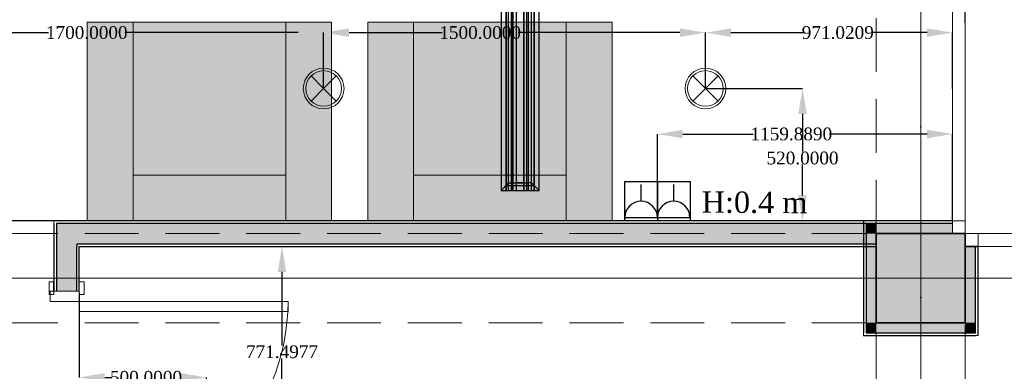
# Model space of a CAD drawing. Header units: millimetres. Extents: x 0 to 88385, y 0 to 41127.
# Tile 223 of 244: x 81691 to 85560, y 32298 to 33678. Entities that reach past the tile are written whole.
import ezdxf
from ezdxf.enums import TextEntityAlignment as Align

# ---------------------------------------------------------------- set-up
doc = ezdxf.new("R2010")
doc.units = ezdxf.units.MM
doc.header["$MEASUREMENT"] = 0
doc.linetypes.add('Dot & Dashed', pattern=[670.277762, 317.5, -176.388889, 0, -176.388874])
doc.linetypes.add('Hidden', pattern=[317.5, 211.666667, -105.833333])
for name, color, linetype in [('- განათება', 7, 'Continuous'), ('- მექანიკური ნაწილი', 7, 'Continuous'), ('- საშტეფცელო როზეტები', 7, 'Continuous'), ('Edges', 7, 'Continuous'), ('New_Structural - Bearing', 7, 'Continuous'), ('Structural - Bearing', 7, 'Continuous'), ('Structural - Grid', 7, 'Continuous')]:
    doc.layers.add(name, color=color, linetype=linetype)
for name, color, linetype, lineweight in [('Archicad Windows_Pen_No__1', 7, 'Continuous', 13), ('New_Archicad Doors_Pen_No__1', 7, 'Continuous', 13), ('New_Structural - Bearing_Pen_No__1', 7, 'Continuous', 13), ('Structural - Bearing_Pen_No__20', 1, 'Continuous', 0), ('Structural - Bearing_Pen_No__27', 7, 'Continuous', 35)]:
    doc.layers.add(name, color=color, linetype=linetype, lineweight=lineweight)
for name, color, linetype, lineweight, true_color in [('New_2D Drafting - General_Pen_No__62', 7, 'Continuous', 20, 0xaaaaaa), ('New_2D Drafting - General_Pen_No__81', 7, 'Continuous', 20, 0x6a6a6a), ('New_Interior - Lamp_Pen_No__77', 7, 'Continuous', 20, 0xffeb28), ('New_Structural - Bearing_Pen_No__255', 7, 'Continuous', 13, 0xe8e8e8), ('New_Structural - Bearing_Pen_No__5', 7, 'Continuous', 25, 0x40a5ff), ('New_Structural - Bearing_Pen_No__57', 7, 'Continuous', 25, 0xdcd214), ('Structural - Bearing_Pen_No__161', 7, 'Continuous', 13, 0x6a6a6a), ('Structural - Bearing_Pen_No__28', 7, 'Continuous', 35, 0xa80f02), ('Structural - Bearing_Pen_No__81', 7, 'Continuous', 20, 0x6a6a6a), ('Structural - Grid_Pen_No__81', 7, 'Continuous', 20, 0x6a6a6a)]:
    doc.layers.add(name, color=color, linetype=linetype, lineweight=lineweight, true_color=true_color)
doc.styles.add('GENERATED_STYLE_2', font='txt')
doc.styles.get("Standard").update_dxf_attribs({"font": 'sylfaen.ttf'})
doc.dimstyles.get("Standard").update_dxf_attribs({"dimtxt": 0.18, "dimasz": 0.18, "dimexe": 0.18, "dimexo": 0.0625, "dimgap": 0.09, "dimtad": 0, "dimtih": 1, "dimtoh": 1, "dimdec": 4, "dimzin": 0, "dimdsep": 46, "dimtxsty": 'Standard', "dimcen": 0.09, "dimadec": 0, "dimazin": 0, "dimtfac": 1, "dimtdec": 4, "dimtofl": 0, "dimtmove": 0, "dimatfit": 3, "dimfxl": 1, "dimtolj": 1, "dimtzin": 0, "dimarcsym": 0})
pattern_1 = [(45, (0, 0), (-127.2792, 127.2792), [])]

# ---------------------------------------------------------------- blocks, each defined once
blk = doc.blocks.new('Horizontal Multi-Sash Window_4')
at = {"layer": 'Archicad Windows_Pen_No__1', "color": 7, "linetype": 'Continuous', "lineweight": 13}
for p, q in [((-764, 0), (764, 0)), ((-764, 0), (-714, 0)), ((-764, -50), (-764, 0)), ((-764, -50), (-764, 0)), ((-714, 0), (-714, -50)), ((-714, 0), (714, 0)), ((714, -50), (714, 0)), ((714, 0), (764, 0)), ((764, -50), (764, 0)), ((764, -50), (764, 0)), ((-764, -50), (764, -50)), ((-714, -50), (-764, -50)), ((714, -50), (-714, -50)), ((764, -50), (714, -50))]:
    blk.add_line(p, q, dxfattribs=at)
blk = doc.blocks.new('Wall_5', base_point=(1166.2, 32838))
at = {"layer": 'Structural - Bearing', "linetype": 'Continuous', "lineweight": 0, "true_color": 0x000000}
h = blk.add_hatch(dxfattribs=at)
h.set_pattern_fill('MASONRY_BLOCK', color=18, style=0, pattern_type=2)
h.set_pattern_definition(pattern_1)
h.paths.add_polyline_path([(1206.2, 32798), (1166.2, 32838), (1166.2, 32788), (1206.2, 32788)])
h = blk.add_hatch(dxfattribs=at)
h.set_pattern_fill('MASONRY_BLOCK', color=18, style=0, pattern_type=2)
h.set_pattern_definition(pattern_1)
h.paths.add_polyline_path([(2694.3, 32788), (2744.3, 32788), (2744.3, 32838)])
h = blk.add_hatch(dxfattribs=at)
h.set_pattern_fill('MASONRY_BLOCK', color=18, style=0, pattern_type=2)
h.set_pattern_definition(pattern_1)
h.paths.add_polyline_path([(2694.3, 32788), (2744.3, 32838), (2694.3, 32838)])
h = blk.add_hatch(dxfattribs=at)
h.set_pattern_fill('MASONRY_BLOCK', color=18, style=0, pattern_type=2)
h.set_pattern_definition(pattern_1)
h.paths.add_polyline_path([(1216.2, 32788), (1206.2, 32798), (1206.2, 32788)])
at = {"layer": 'Structural - Bearing_Pen_No__27', "color": 7, "linetype": 'Continuous', "lineweight": 35}
for p, q in [((1166.2, 32788), (1166.2, 32838)), ((2694.3, 32788), (2694.3, 32838)), ((1166.2, 32788), (1206.2, 32788)), ((1206.2, 32788), (1216.2, 32788))]:
    blk.add_line(p, q, dxfattribs=at)
at = {"layer": 'Structural - Bearing_Pen_No__27', "color": 7, "linetype": 'Continuous', "lineweight": 35, "flags": 128}
for points in [[(2744.3, 32838), (2694.3, 32838)], [(2744.3, 32838), (2744.3, 32788)]]:
    blk.add_lwpolyline(points, dxfattribs=at)
at = {"layer": 'Archicad Windows_Pen_No__1', "color": 7, "linetype": 'Continuous', "lineweight": 13, "xscale": -1, "zscale": 1000}
blk.add_blockref('Horizontal Multi-Sash Window_4', (1930.2, 32838), dxfattribs=at)
blk = doc.blocks.new('Horizontal Multi-Sash Window_13')
at = {"layer": 'Archicad Windows_Pen_No__1', "color": 7, "linetype": 'Continuous', "lineweight": 13}
for p, q in [((-1287.5, 0), (1287.5, 0)), ((-1287.5, 0), (-1237.5, 0)), ((-1287.5, 0), (-1287.5, -50)), ((-1287.5, 0), (-1287.5, -50)), ((-1237.5, 0), (-1237.5, -50)), ((-1237.5, 0), (-50, 0)), ((-50, -50), (-50, 0)), ((-50, 0), (0, 0)), ((0, 0), (50, 0)), ((50, 0), (50, -50)), ((50, 0), (1237.5, 0)), ((1237.5, -50), (1237.5, 0)), ((1237.5, 0), (1287.5, 0)), ((1287.5, 0), (1287.5, -50)), ((1287.5, 0), (1287.5, -50)), ((-1287.5, -50), (1287.5, -50)), ((-1237.5, -50), (-1287.5, -50)), ((-50, -50), (-1237.5, -50)), ((0, -50), (-50, -50)), ((50, -50), (0, -50)), ((1237.5, -50), (50, -50)), ((1287.5, -50), (1237.5, -50))]:
    blk.add_line(p, q, dxfattribs=at)
blk = doc.blocks.new('Wall_21', base_point=(1166.2, 32838))
at = {"layer": 'Structural - Bearing_Pen_No__27', "color": 7, "linetype": 'Continuous', "lineweight": 35}
blk.add_line((1116.2, 32838), (1166.2, 32838), dxfattribs=at)
at = {"layer": 'Archicad Windows_Pen_No__1', "color": 7, "linetype": 'Continuous', "lineweight": 13, "zscale": 1000, "rotation": 90}
blk.add_blockref('Horizontal Multi-Sash Window_13', (1116.2, 34125.5), dxfattribs=at)
blk = doc.blocks.new('Wall_42', base_point=(816.2, 32888))
at = {"layer": 'New_Structural - Bearing_Pen_No__57', "linetype": 'Continuous', "lineweight": 25, "true_color": 0xdcd214}
for points in [[(-2324.8, 32798), (-2404.8, 32878), (-2404.8, 32798)], [(-2324.8, 32878), (-2404.8, 32878), (-2324.8, 32798)], [(-2324.8, 32798), (816.2, 32798), (816.2, 32878), (-2324.8, 32878)]]:
    blk.add_hatch(color=52, dxfattribs=at).paths.add_polyline_path(points)
at = {"layer": 'New_Structural - Bearing_Pen_No__1', "color": 7, "linetype": 'Continuous', "lineweight": 13, "flags": 128}
for points in [[(-2414.8, 32888), (-2414.8, 32878)], [(816.2, 32888), (816.2, 32878)], [(816.2, 32878), (816.2, 32838)]]:
    blk.add_lwpolyline(points, dxfattribs=at)
at = {"layer": 'New_Structural - Bearing_Pen_No__5', "color": 161, "linetype": 'Continuous', "lineweight": 25, "true_color": 0x40a5ff}
for p, q in [((-2404.8, 32878), (-2404.8, 32798)), ((-2324.8, 32878), (-2404.8, 32878)), ((816.2, 32878), (-2324.8, 32878)), ((-2324.8, 32798), (-2324.8, 32788)), ((-2324.8, 32798), (816.2, 32798))]:
    blk.add_line(p, q, dxfattribs=at)
at = {"layer": 'New_Structural - Bearing_Pen_No__5', "color": 161, "linetype": 'Continuous', "lineweight": 25, "true_color": 0x40a5ff, "flags": 128}
for points in [[(816.2, 32888), (-2414.8, 32888)], [(-2314.8, 32788), (816.2, 32788)]]:
    blk.add_lwpolyline(points, dxfattribs=at)
blk = doc.blocks.new('Door_3')
at = {"layer": 'New_Archicad Doors_Pen_No__1', "color": 7, "linetype": 'Continuous', "lineweight": 13}
for p, q in [((370, 0), (370, 820)), ((370, 820), (410, 820)), ((410, 820), (410, 0)), ((-487, 0), (-487, 19)), ((-487, 19), (-437, 19)), ((-437, 0), (-487, 0)), ((-450, 0), (-487, 0)), ((-450, 0), (-487, 0)), ((-410, 0), (-450, 0)), ((-450, 0), (-450, -115)), ((-450, 0), (-450, -10)), ((-450, 0), (-450, -10)), ((-437, 19), (-437, 0)), ((-410, -115), (-410, 0)), ((410, 0), (370, 0)), ((450, 0), (410, 0)), ((410, 0), (410, -115)), ((437, 19), (487, 19)), ((437, 0), (437, 19)), ((487, 0), (437, 0)), ((450, -115), (450, 0)), ((450, 0), (450, -10)), ((450, 0), (450, -10)), ((450, 0), (487, 0)), ((450, 0), (487, 0)), ((487, 19), (487, 0)), ((-450, -10), (-450, -90)), ((-450, -10), (-450, -90)), ((450, -10), (450, -90)), ((450, -10), (450, -90)), ((-487, -119), (-487, -100)), ((-487, -100), (-437, -100)), ((-450, -100), (-487, -100)), ((-450, -100), (-487, -100)), ((-450, -90), (-450, -100)), ((-450, -90), (-450, -100)), ((-450, -115), (-410, -115)), ((-437, -100), (-437, -119)), ((410, -115), (450, -115)), ((437, -100), (487, -100)), ((437, -119), (437, -100)), ((450, -90), (450, -100)), ((450, -90), (450, -100)), ((450, -100), (487, -100)), ((450, -100), (487, -100)), ((487, -100), (487, -119)), ((-437, -119), (-487, -119)), ((487, -119), (437, -119))]:
    blk.add_line(p, q, dxfattribs=at)
blk.add_arc((410, 0), 820, 90, 180, dxfattribs=at)
blk = doc.blocks.new('Wall_43', base_point=(-2414.8, 32888))
at = {"layer": 'New_Structural - Bearing_Pen_No__57', "linetype": 'Continuous', "lineweight": 25, "true_color": 0xdcd214}
blk.add_hatch(color=52, dxfattribs=at).paths.add_polyline_path([(-2324.8, 32798), (-2404.8, 32798), (-2404.8, 32611.9), (-2324.8, 32611.9)])
at = {"layer": 'New_Structural - Bearing_Pen_No__1', "color": 7, "linetype": 'Continuous', "lineweight": 13}
for p, q in [((-2404.8, 32611.9), (-2414.8, 32611.9)), ((-2324.8, 32611.9), (-2404.8, 32611.9)), ((-2314.8, 32611.9), (-2324.8, 32611.9))]:
    blk.add_line(p, q, dxfattribs=at)
at = {"layer": 'New_Structural - Bearing_Pen_No__5', "color": 161, "linetype": 'Continuous', "lineweight": 25, "true_color": 0x40a5ff}
for p, q in [((-2404.8, 32878), (-2404.8, 32798)), ((-2404.8, 32798), (-2404.8, 32611.9)), ((-2324.8, 32798), (-2324.8, 32788)), ((-2324.8, 32611.9), (-2324.8, 32788)), ((-2414.8, 32611.9), (-2414.8, 32648.9)), ((-2314.8, 32611.9), (-2314.8, 32648.9))]:
    blk.add_line(p, q, dxfattribs=at)
at = {"layer": 'New_Structural - Bearing_Pen_No__5', "color": 161, "linetype": 'Continuous', "lineweight": 25, "true_color": 0x40a5ff, "flags": 128}
for points in [[(-2414.8, 32878), (-2414.8, 32611.9)], [(-2314.8, 32611.9), (-2314.8, 32788)]]:
    blk.add_lwpolyline(points, dxfattribs=at)
at = {"layer": 'New_Archicad Doors_Pen_No__1', "color": 7, "linetype": 'Continuous', "lineweight": 13, "xscale": -1, "zscale": 1000, "rotation": 269.9999999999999}
blk.add_blockref('Door_3', (-2314.8, 32161.9), dxfattribs=at)
blk = doc.blocks.new('Wall_182', base_point=(1166.2, 32838))
at = {"layer": 'New_Structural - Bearing_Pen_No__255', "linetype": 'Continuous', "lineweight": 13, "true_color": 0xe8e8e8}
for points in [[(1206.2, 32488), (1206.2, 32788), (1166.2, 32788), (1166.2, 32488)], [(1166.2, 32488), (1166.2, 32448), (1206.2, 32448)], [(1206.2, 32488), (1166.2, 32488), (1206.2, 32448)]]:
    blk.add_hatch(color=254, dxfattribs=at).paths.add_polyline_path(points)
at = {"layer": 'New_Structural - Bearing_Pen_No__1', "color": 7, "linetype": 'Continuous', "lineweight": 13, "flags": 128}
blk.add_lwpolyline([(1216.2, 32438), (1206.2, 32438)], dxfattribs=at)
at = {"layer": 'New_Structural - Bearing_Pen_No__5', "color": 161, "linetype": 'Continuous', "lineweight": 25, "true_color": 0x40a5ff}
for p, q in [((1206.2, 32488), (1206.2, 32788)), ((1206.2, 32448), (1206.2, 32488)), ((1166.2, 32448), (1206.2, 32448))]:
    blk.add_line(p, q, dxfattribs=at)
at = {"layer": 'New_Structural - Bearing_Pen_No__5', "color": 161, "linetype": 'Continuous', "lineweight": 25, "true_color": 0x40a5ff, "flags": 128}
blk.add_lwpolyline([(1216.2, 32438), (1216.2, 32788)], dxfattribs=at)
at = {"layer": 'Structural - Bearing_Pen_No__27', "color": 7, "linetype": 'Continuous', "lineweight": 35}
for p, q in [((1166.2, 32788), (1206.2, 32788)), ((1206.2, 32788), (1216.2, 32788))]:
    blk.add_line(p, q, dxfattribs=at)
blk = doc.blocks.new('Wall_183', base_point=(1166.2, 32488))
at = {"layer": 'New_Structural - Bearing_Pen_No__255', "linetype": 'Continuous', "lineweight": 13, "true_color": 0xe8e8e8}
for points in [[(816.2, 32488), (776.2, 32488), (776.2, 32448)], [(816.2, 32488), (776.2, 32448), (816.2, 32448)], [(1166.2, 32488), (816.2, 32488), (816.2, 32448), (1166.2, 32448)]]:
    blk.add_hatch(color=254, dxfattribs=at).paths.add_polyline_path(points)
at = {"layer": 'New_Structural - Bearing_Pen_No__1', "color": 7, "linetype": 'Continuous', "lineweight": 13, "flags": 128}
blk.add_lwpolyline([(766.2, 32438), (766.2, 32448)], dxfattribs=at)
at = {"layer": 'New_Structural - Bearing_Pen_No__5', "color": 161, "linetype": 'Continuous', "lineweight": 25, "true_color": 0x40a5ff}
for p, q in [((776.2, 32488), (776.2, 32448)), ((776.2, 32448), (816.2, 32448)), ((816.2, 32448), (1166.2, 32448)), ((1166.2, 32448), (1206.2, 32448))]:
    blk.add_line(p, q, dxfattribs=at)
at = {"layer": 'New_Structural - Bearing_Pen_No__5', "color": 161, "linetype": 'Continuous', "lineweight": 25, "true_color": 0x40a5ff, "flags": 128}
blk.add_lwpolyline([(766.2, 32438), (1206.2, 32438)], dxfattribs=at)
blk = doc.blocks.new('Wall_184', base_point=(816.2, 32488))
at = {"layer": 'New_Structural - Bearing_Pen_No__255', "linetype": 'Continuous', "lineweight": 13, "true_color": 0xe8e8e8}
for points in [[(776.2, 32878), (816.2, 32838), (816.2, 32878)], [(776.2, 32838), (816.2, 32838), (776.2, 32878)], [(776.2, 32838), (776.2, 32488), (816.2, 32488), (816.2, 32838)]]:
    blk.add_hatch(color=254, dxfattribs=at).paths.add_polyline_path(points)
at = {"layer": 'New_Structural - Bearing_Pen_No__1', "color": 7, "linetype": 'Continuous', "lineweight": 13, "flags": 128}
blk.add_lwpolyline([(766.2, 32888), (776.2, 32888)], dxfattribs=at)
at = {"layer": 'New_Structural - Bearing_Pen_No__5', "color": 161, "linetype": 'Continuous', "lineweight": 25, "true_color": 0x40a5ff}
for p, q in [((816.2, 32878), (776.2, 32878)), ((776.2, 32878), (776.2, 32838)), ((776.2, 32838), (776.2, 32488)), ((776.2, 32488), (776.2, 32448))]:
    blk.add_line(p, q, dxfattribs=at)
at = {"layer": 'New_Structural - Bearing_Pen_No__5', "color": 161, "linetype": 'Continuous', "lineweight": 25, "true_color": 0x40a5ff, "flags": 128}
blk.add_lwpolyline([(766.2, 32888), (766.2, 32448)], dxfattribs=at)
blk = doc.blocks.new('Wall_185', base_point=(816.2, 32838))
at = {"layer": 'New_Structural - Bearing_Pen_No__255', "linetype": 'Continuous', "lineweight": 13, "true_color": 0xe8e8e8}
blk.add_hatch(color=254, dxfattribs=at).paths.add_polyline_path([(816.2, 32838), (1116.2, 32838), (1116.2, 32878), (816.2, 32878)])
at = {"layer": 'New_Structural - Bearing_Pen_No__1', "color": 7, "linetype": 'Continuous', "lineweight": 13, "flags": 128}
for points in [[(1116.2, 32878), (1116.2, 32888)], [(1116.2, 32838), (1116.2, 32878)]]:
    blk.add_lwpolyline(points, dxfattribs=at)
at = {"layer": 'New_Structural - Bearing_Pen_No__5', "color": 161, "linetype": 'Continuous', "lineweight": 25, "true_color": 0x40a5ff}
for p, q in [((816.2, 32878), (776.2, 32878)), ((1116.2, 32878), (816.2, 32878))]:
    blk.add_line(p, q, dxfattribs=at)
at = {"layer": 'New_Structural - Bearing_Pen_No__5', "color": 161, "linetype": 'Continuous', "lineweight": 25, "true_color": 0x40a5ff, "flags": 128}
blk.add_lwpolyline([(1116.2, 32888), (776.2, 32888)], dxfattribs=at)
blk = doc.blocks.new('Column_36', base_point=(991.2, 32663))
at = {"layer": 'Structural - Bearing_Pen_No__161', "linetype": 'Continuous', "lineweight": 0, "true_color": 0x6a6a6a}
blk.add_hatch(color=251, dxfattribs=at).paths.add_polyline_path([(1166.2, 32488), (1166.2, 32838), (816.2, 32838), (816.2, 32488)])
at = {"layer": 'Structural - Bearing_Pen_No__20', "color": 1, "linetype": 'Continuous', "lineweight": 0}
for p, q in [((991.2, 32743), (991.2, 32918)), ((911.2, 32663), (736.2, 32663)), ((1071.2, 32663), (1246.2, 32663)), ((991.2, 32583), (991.2, 32408))]:
    blk.add_line(p, q, dxfattribs=at)
blk.add_point((991.2, 32663), dxfattribs=at)
at = {"layer": 'Structural - Bearing_Pen_No__28', "color": 14, "linetype": 'Continuous', "lineweight": 35, "true_color": 0xa80f02, "flags": 128}
blk.add_lwpolyline([(1166.2, 32488), (1166.2, 32838), (816.2, 32838), (816.2, 32488)], close=True, dxfattribs=at)
blk = doc.blocks.new('Standard grid marker')
at = {"layer": 'Structural - Grid_Pen_No__81', "color": 251, "linetype": 'Continuous', "lineweight": 20, "true_color": 0x6a6a6a}
blk.add_line((1000, 0), (51328.1, 0), dxfattribs=at)
at = {"layer": 'Structural - Grid_Pen_No__81', "color": 251, "lineweight": 20, "true_color": 0x6a6a6a, "style": 'GENERATED_STYLE_2'}
for tag, p in [('AC_MarkerText_1_0', (-100, -144)), ('AC_MarkerText_1_1', (52428.1, -144))]:
    blk.add_attdef(tag, text='', height=100, rotation=180, dxfattribs=at).set_placement(p, align=Align.TOP_CENTER)
blk = doc.blocks.new('Standard grid marker_2')
at = {"layer": 'Structural - Grid_Pen_No__81', "color": 251, "linetype": 'Continuous', "lineweight": 20, "true_color": 0x6a6a6a}
blk.add_line((1000, 0), (27734.9, 0), dxfattribs=at)
at = {"layer": 'Structural - Grid_Pen_No__81', "color": 251, "lineweight": 20, "true_color": 0x6a6a6a, "style": 'GENERATED_STYLE_2'}
for tag, p in [('AC_MarkerText_1_0', (-1.5, -46.7)), ('AC_MarkerText_1_1', (28933.4, -46.7))]:
    blk.add_attdef(tag, text='', height=100, rotation=270, dxfattribs=at).set_placement(p, align=Align.TOP_CENTER)
blk = doc.blocks.new('Beam_1', base_point=(991.2, 14663))
at = {"layer": 'Structural - Bearing_Pen_No__81', "color": 251, "linetype": 'Dot & Dashed', "lineweight": 20, "true_color": 0x6a6a6a}
blk.add_line((991.2, 14663), (991.2, 39096.2), dxfattribs=at)
at = {"layer": 'Structural - Bearing_Pen_No__81', "color": 251, "linetype": 'Hidden', "lineweight": 20, "true_color": 0x6a6a6a}
for p, q in [((1166.2, 14488), (1166.2, 39096.2)), ((816.2, 32838), (816.2, 38888)), ((816.2, 26838), (816.2, 32488))]:
    blk.add_line(p, q, dxfattribs=at)
blk = doc.blocks.new('Beam_13', base_point=(-47008.8, 32663))
at = {"layer": 'Structural - Bearing_Pen_No__81', "color": 251, "linetype": 'Hidden', "lineweight": 20, "true_color": 0x6a6a6a}
for p, q in [((-4833.8, 32838), (816.2, 32838)), ((-4833.8, 32488), (816.2, 32488))]:
    blk.add_line(p, q, dxfattribs=at)
at = {"layer": 'Structural - Bearing_Pen_No__81', "color": 251, "linetype": 'Dot & Dashed', "lineweight": 20, "true_color": 0x6a6a6a}
blk.add_line((-47008.8, 32663), (991.2, 32663), dxfattribs=at)
blk = doc.blocks.new('2-იანი ჩარჩო')
at = {"layer": '- საშტეფცელო როზეტები', "color": 5}
blk.add_line((8600.4, 3737), (8600.4, 3582), dxfattribs=at)
for points in [[(8472.1, 3582), (8472.1, 3737), (8600.4, 3737)], [(8600.4, 3737), (8728.7, 3737), (8728.7, 3582), (8600.4, 3582)], [(8600.4, 3582), (8472.1, 3582)]]:
    blk.add_lwpolyline(points, dxfattribs=at)
blk = doc.blocks.new('- საშტეფცელო როზეტი IP22')
at = {"layer": '- საშტეფცელო როზეტები', "color": 5}
for p, q in [((8536.7, 3822.7), (8536.7, 3888.1)), ((8472.6, 3758.6), (8600.9, 3758.6))]:
    blk.add_line(p, q, dxfattribs=at)
blk.add_arc((8536.7, 3758.6), 64.1, 0, 180, dxfattribs=at)
blk = doc.blocks.new('lineardiffplan')
at = {"layer": 'Edges'}
for p, q in [((392.8, 274.9), (392.8, 274.6)), ((393.1, 274.9), (392.8, 274.9)), ((422.8, 244.9), (392.8, 274.9)), ((392.8, 274.6), (392.9, 274.5)), ((392.9, 125.2), (392.9, 274.5)), ((412.4, 255), (392.9, 274.5)), ((393.1, 274.9), (393.2, 274.8)), ((393.2, 274.8), (412.7, 255.3)), ((1462.8, 244.9), (1492.8, 274.9)), ((1472.9, 255.3), (1492.4, 274.8)), ((1473.2, 254.9), (1492.8, 274.5)), ((1492.4, 274.8), (1492.5, 274.9)), ((1492.8, 274.9), (1492.5, 274.9)), ((1492.8, 274.5), (1492.8, 274.9)), ((1492.8, 274.5), (1492.8, 274.5)), ((1492.8, 125.4), (1492.8, 274.5)), ((1492.8, 255.3), (392.9, 255.3)), ((392.9, 254.9), (1492.8, 254.9)), ((392.9, 244.9), (1492.8, 244.9)), ((392.9, 233.2), (1492.8, 233.2)), ((392.9, 233), (1492.8, 233)), ((412.4, 144.7), (412.4, 255)), ((412.8, 254.6), (412.4, 255)), ((412.7, 255.3), (413.1, 254.9)), ((412.8, 145.1), (412.8, 254.6)), ((412.8, 254.6), (422.8, 244.6)), ((413.1, 254.9), (423.1, 244.9)), ((422.8, 244.6), (422.8, 244.9)), ((422.8, 244.9), (423.1, 244.9)), ((422.8, 244.6), (422.8, 244.6)), ((422.8, 244.6), (422.8, 233.2)), ((422.8, 233), (422.8, 233.2)), ((422.8, 226.8), (422.8, 233)), ((423.1, 244.9), (423.1, 244.9)), ((1472.5, 254.9), (1462.5, 244.9)), ((1462.5, 244.9), (1462.5, 244.9)), ((1462.5, 244.9), (1462.8, 244.9)), ((1462.8, 244.9), (1462.9, 244.6)), ((1462.8, 244.5), (1462.9, 244.6)), ((1462.8, 233.2), (1462.8, 244.5)), ((1462.8, 233), (1462.8, 233.2)), ((1462.8, 226.8), (1462.8, 233)), ((1462.9, 244.6), (1472.8, 254.5)), ((1472.9, 255.3), (1472.5, 254.9)), ((1472.8, 254.5), (1473.2, 254.9)), ((1472.8, 254.5), (1472.8, 145.3)), ((1473.2, 144.9), (1473.2, 254.9)), ((392.9, 226.8), (1492.8, 226.8)), ((392.9, 226.5), (1492.8, 226.5)), ((392.9, 214.9), (1492.8, 214.9)), ((1492.8, 214.8), (392.9, 214.8)), ((422.4, 214.9), (422.3, 214.9)), ((422.8, 214.9), (422.4, 214.9)), ((422.8, 226.5), (422.8, 226.8)), ((422.8, 214.9), (422.8, 226.5)), ((422.8, 184.9), (422.8, 214.9)), ((423.2, 214.9), (422.8, 214.9)), ((423.2, 214.8), (422.8, 214.9)), ((423.2, 214.8), (423.2, 214.9)), ((423.2, 214.8), (423.2, 184.9)), ((1462.8, 214.9), (1462.4, 214.9)), ((1462.4, 214.9), (1462.4, 214.8)), ((1462.8, 214.9), (1462.4, 214.8)), ((1462.4, 184.9), (1462.4, 214.8)), ((1462.8, 226.5), (1462.8, 226.8)), ((1462.8, 214.9), (1462.8, 226.5)), ((1462.8, 214.9), (1462.8, 184.9)), ((1462.8, 214.9), (1463.2, 214.9)), ((1463.2, 214.9), (1463.3, 214.9)), ((392.8, 124.9), (422.8, 154.9)), ((1492.8, 184.9), (392.9, 184.9)), ((392.9, 173.2), (1492.8, 173.2)), ((392.9, 173), (1492.8, 173)), ((392.9, 166.8), (1492.8, 166.8)), ((392.9, 166.5), (1492.8, 166.5)), ((392.9, 154.9), (1492.8, 154.9)), ((412.8, 145.1), (422.8, 155.1)), ((423.1, 154.8), (413.1, 144.9)), ((422.4, 184.9), (422.3, 184.9)), ((422.8, 184.9), (422.4, 184.9)), ((422.8, 184.9), (423.2, 184.9)), ((422.8, 173.2), (422.8, 184.9)), ((422.8, 173), (422.8, 173.2)), ((422.8, 173), (422.8, 166.8)), ((422.8, 166.5), (422.8, 166.8)), ((422.8, 155.1), (422.8, 166.5)), ((422.8, 154.9), (422.8, 155.1)), ((422.8, 155.1), (422.8, 155.1)), ((423.1, 154.8), (422.8, 154.9)), ((423.1, 154.8), (423.1, 154.9)), ((1462.4, 184.9), (1462.8, 184.9)), ((1462.5, 154.8), (1462.4, 154.9)), ((1462.8, 154.9), (1462.5, 154.8)), ((1462.5, 154.8), (1472.4, 144.9)), ((1462.8, 173.2), (1462.8, 184.9)), ((1463.2, 184.9), (1462.8, 184.9)), ((1462.8, 173), (1462.8, 173.2)), ((1462.8, 166.8), (1462.8, 173)), ((1462.8, 166.5), (1462.8, 166.8)), ((1462.8, 155.3), (1462.8, 166.5)), ((1462.9, 155.2), (1462.8, 155.3)), ((1462.9, 155.2), (1462.8, 154.9)), ((1462.8, 154.9), (1492.8, 124.9)), ((1472.8, 145.3), (1462.9, 155.2)), ((1463.2, 184.9), (1463.3, 184.9)), ((392.9, 125.2), (392.8, 125.1)), ((392.8, 125.1), (392.8, 124.9)), ((392.8, 124.9), (393.1, 124.9)), ((1492.8, 144.9), (392.9, 144.9)), ((392.9, 125.2), (412.4, 144.7)), ((392.9, 144.5), (1492.8, 144.5)), ((393.2, 124.9), (393.1, 124.9)), ((412.7, 144.5), (393.2, 124.9)), ((412.8, 145.1), (412.4, 144.7)), ((412.7, 144.5), (413.1, 144.9)), ((1472.4, 144.9), (1472.8, 144.5)), ((1473.2, 144.9), (1472.8, 145.3)), ((1472.8, 144.5), (1492.4, 124.9)), ((1473.2, 144.9), (1492.8, 125.4)), ((1492.4, 124.9), (1492.8, 124.9)), ((1492.4, 124.9), (1492.4, 124.9)), ((1492.8, 125.3), (1492.8, 125.4)), ((1492.8, 124.9), (1492.8, 125.3))]:
    blk.add_line(p, q, dxfattribs=at)
blk.add_lwpolyline([(393.2, 274.8), (1492.8, 274.8), (1492.8, 124.9), (393.2, 124.9)], close=True, dxfattribs=at)
blk = doc.blocks.new('Recessed Spot')
at = {"layer": 'New_Interior - Lamp_Pen_No__77', "color": 2, "linetype": 'Continuous', "lineweight": 20, "true_color": 0xffeb28}
for q in [(-49.5, 49.5), (49.5, 49.5), (-49.5, -49.5), (49.5, -49.5)]:
    blk.add_line((0, 0), q, dxfattribs=at)
at = {"layer": 'New_Interior - Lamp_Pen_No__77', "color": 2, "linetype": 'Continuous', "lineweight": 20, "true_color": 0xffeb28, "flags": 128}
blk.add_lwpolyline([(80, 0, 1), (-80, 0, 1)], format="xyb", close=True, dxfattribs=at)
at = {"layer": 'New_Interior - Lamp_Pen_No__77', "color": 2, "linetype": 'Continuous', "lineweight": 20, "true_color": 0xffeb28}
blk.add_circle((0, 0), 70, dxfattribs=at)
blk = doc.blocks.new('*D578')
at = {"layer": '- საშტეფცელო როზეტები', "color": 0, "lineweight": -2, "transparency": 16777216}
for p, q in [((84196.6, 32901), (84196.6, 33229.2)), ((84296.6, 33229), (84573.4, 33229)), ((85256.5, 33229), (84872.6, 33229)), ((85356.5, 32888), (85356.5, 33229.2))]:
    blk.add_line(p, q, dxfattribs=at)
at = {"layer": '- საშტეფცელო როზეტები', "color": 0, "transparency": 16777216}
for points in [[(84296.6, 33245.7), (84296.6, 33212.3), (84196.6, 33229)], [(85256.5, 33245.7), (85256.5, 33212.3), (85356.5, 33229)]]:
    blk.add_solid(points, dxfattribs=at)
at = {"layer": 'Defpoints', "color": 0, "transparency": 16777216}
for p in [(85356.5, 33229), (84196.6, 32901), (85356.5, 32888)]:
    blk.add_point(p, dxfattribs=at)
at = {"layer": '- საშტეფცელო როზეტები', "color": 0, "transparency": 16777216, "insert": (84723, 33229), "char_height": 50, "attachment_point": 5}
blk.add_mtext('\\A1;{\\fSylfaen|b0|i0|c0|p18;1159.8890}', dxfattribs=at)
blk = doc.blocks.new('*D1077')
at = {"layer": '- განათება', "color": 0, "lineweight": -2, "transparency": 16777216}
for p, q in [((82078.1, 32788), (82721.9, 32788)), ((82721.8, 32688), (82721.8, 32399.4)), ((82721.8, 32116.5), (82721.8, 32348.1)), ((82425.5, 32016.5), (82721.9, 32016.5))]:
    blk.add_line(p, q, dxfattribs=at)
at = {"layer": '- განათება', "color": 0, "transparency": 16777216}
for points in [[(82705.1, 32688), (82738.4, 32688), (82721.8, 32788)], [(82705.1, 32116.5), (82738.4, 32116.5), (82721.8, 32016.5)]]:
    blk.add_solid(points, dxfattribs=at)
at = {"layer": 'Defpoints', "color": 0, "transparency": 16777216}
for p in [(82078, 32788), (82425.5, 32016.5), (82721.8, 32016.5)]:
    blk.add_point(p, dxfattribs=at)
at = {"layer": '- განათება', "color": 0, "transparency": 16777216, "insert": (82721.8, 32373.8), "char_height": 50, "attachment_point": 5}
blk.add_mtext('\\A1;{\\fSylfaen|b0|i0|c0|p18;771.4977}', dxfattribs=at)
blk = doc.blocks.new('*D1078')
at = {"layer": '- განათება', "color": 0, "lineweight": -2, "transparency": 16777216}
for p, q in [((81925.5, 32606.4), (81925.5, 32273.3)), ((82025.5, 32273.5), (82053.3, 32273.5)), ((82325.5, 32273.5), (82321.7, 32273.5)), ((82425.5, 32016.5), (82425.5, 32273.7))]:
    blk.add_line(p, q, dxfattribs=at)
at = {"layer": '- განათება', "color": 0, "transparency": 16777216}
for points in [[(82025.5, 32290.2), (82025.5, 32256.8), (81925.5, 32273.5)], [(82325.5, 32290.2), (82325.5, 32256.8), (82425.5, 32273.5)]]:
    blk.add_solid(points, dxfattribs=at)
at = {"layer": 'Defpoints', "color": 0, "transparency": 16777216}
for p in [(81925.5, 32606.5), (82425.5, 32273.5), (82425.5, 32016.5)]:
    blk.add_point(p, dxfattribs=at)
at = {"layer": '- განათება', "color": 0, "transparency": 16777216, "insert": (82187.5, 32273.5), "char_height": 50, "attachment_point": 5}
blk.add_mtext('\\A1;{\\fSylfaen|b0|i0|c0|p18;500.0000}', dxfattribs=at)
blk = doc.blocks.new('*D1252')
at = {"layer": '- განათება', "color": 0, "lineweight": -2, "transparency": 16777216}
for p, q in [((84385.5, 33408), (84385.5, 33627.4)), ((84485.5, 33627.2), (84771.6, 33627.2)), ((85256.5, 33627.2), (85039.4, 33627.2)), ((85356.5, 33408), (85356.5, 33627.4))]:
    blk.add_line(p, q, dxfattribs=at)
at = {"layer": '- განათება', "color": 0, "transparency": 16777216}
for points in [[(84485.5, 33643.9), (84485.5, 33610.5), (84385.5, 33627.2)], [(85256.5, 33643.9), (85256.5, 33610.5), (85356.5, 33627.2)]]:
    blk.add_solid(points, dxfattribs=at)
at = {"layer": 'Defpoints', "color": 0, "transparency": 16777216}
for p in [(84385.5, 33627.2), (84385.5, 33408), (85356.5, 33408)]:
    blk.add_point(p, dxfattribs=at)
at = {"layer": '- განათება', "color": 0, "transparency": 16777216, "insert": (84905.5, 33627.2), "char_height": 50, "attachment_point": 5}
blk.add_mtext('\\A1;{\\fSylfaen|b0|i0|c0|p18;971.0209}', dxfattribs=at)
blk = doc.blocks.new('*D1253')
at = {"layer": '- განათება', "color": 0, "lineweight": -2, "transparency": 16777216}
for p, q in [((84385.5, 33408), (84767.2, 33408)), ((84767, 33308), (84767, 33160.1)), ((84767, 32988), (84767, 33108.9)), ((84994.4, 32888), (84766.8, 32888))]:
    blk.add_line(p, q, dxfattribs=at)
at = {"layer": '- განათება', "color": 0, "transparency": 16777216}
for points in [[(84750.3, 33308), (84783.7, 33308), (84767, 33408)], [(84750.3, 32988), (84783.7, 32988), (84767, 32888)]]:
    blk.add_solid(points, dxfattribs=at)
at = {"layer": 'Defpoints', "color": 0, "transparency": 16777216}
for p in [(84385.5, 33408), (84767, 32888), (84994.5, 32888)]:
    blk.add_point(p, dxfattribs=at)
at = {"layer": '- განათება', "color": 0, "transparency": 16777216, "insert": (84767, 33134.5), "char_height": 50, "attachment_point": 5}
blk.add_mtext('\\A1;{\\fSylfaen|b0|i0|c0|p18;520.0000}', dxfattribs=at)
blk = doc.blocks.new('*D1255')
at = {"layer": '- განათება', "color": 0, "lineweight": -2, "transparency": 16777216}
for p, q in [((82885.5, 33408), (82885.5, 33627.4)), ((82985.5, 33627.2), (83350.7, 33627.2)), ((84285.5, 33627.2), (83650, 33627.2)), ((84385.5, 33408), (84385.5, 33627.4))]:
    blk.add_line(p, q, dxfattribs=at)
at = {"layer": '- განათება', "color": 0, "transparency": 16777216}
for points in [[(82985.5, 33643.9), (82985.5, 33610.5), (82885.5, 33627.2)], [(84285.5, 33643.9), (84285.5, 33610.5), (84385.5, 33627.2)]]:
    blk.add_solid(points, dxfattribs=at)
at = {"layer": 'Defpoints', "color": 0, "transparency": 16777216}
for p in [(82885.5, 33627.2), (82885.5, 33408), (84385.5, 33408)]:
    blk.add_point(p, dxfattribs=at)
at = {"layer": '- განათება', "color": 0, "transparency": 16777216, "insert": (83500.3, 33627.2), "char_height": 50, "attachment_point": 5}
blk.add_mtext('\\A1;{\\fSylfaen|b0|i0|c0|p18;1500.0000}', dxfattribs=at)
blk = doc.blocks.new('*D1256')
at = {"layer": '- განათება', "color": 0, "lineweight": -2, "transparency": 16777216}
for p, q in [((81185.5, 33408), (81185.5, 33627.4)), ((81285.5, 33627.2), (81805, 33627.2)), ((82785.5, 33627.2), (82104.3, 33627.2)), ((82885.5, 33408), (82885.5, 33627.4))]:
    blk.add_line(p, q, dxfattribs=at)
at = {"layer": '- განათება', "color": 0, "transparency": 16777216}
for points in [[(81285.5, 33643.9), (81285.5, 33610.5), (81185.5, 33627.2)], [(82785.5, 33643.9), (82785.5, 33610.5), (82885.5, 33627.2)]]:
    blk.add_solid(points, dxfattribs=at)
at = {"layer": 'Defpoints', "color": 0, "transparency": 16777216}
for p in [(81185.5, 33627.2), (81185.5, 33408), (82885.5, 33408)]:
    blk.add_point(p, dxfattribs=at)
at = {"layer": '- განათება', "color": 0, "transparency": 16777216, "insert": (81954.7, 33627.2), "char_height": 50, "attachment_point": 5}
blk.add_mtext('\\A1;{\\fSylfaen|b0|i0|c0|p18;1700.0000}', dxfattribs=at)
blk = doc.blocks.new('*D1272')
at = {"layer": '- განათება', "color": 0, "lineweight": -2, "transparency": 16777216}
for p, q in [((81956.3, 32888), (81440.3, 32888)), ((81440.5, 32788), (81440.5, 32611.2)), ((81440.5, 32308), (81440.5, 32559.8)), ((81185.5, 32208), (81440.7, 32208))]:
    blk.add_line(p, q, dxfattribs=at)
at = {"layer": '- განათება', "color": 0, "transparency": 16777216}
for points in [[(81423.8, 32788), (81457.2, 32788), (81440.5, 32888)], [(81423.8, 32308), (81457.2, 32308), (81440.5, 32208)]]:
    blk.add_solid(points, dxfattribs=at)
at = {"layer": 'Defpoints', "color": 0, "transparency": 16777216}
for p in [(81956.4, 32888), (81185.5, 32208), (81440.5, 32208)]:
    blk.add_point(p, dxfattribs=at)
at = {"layer": '- განათება', "color": 0, "transparency": 16777216, "insert": (81440.5, 32585.5), "char_height": 50, "attachment_point": 5}
blk.add_mtext('\\A1;{\\fSylfaen|b0|i0|c0|p18;680.0000}', dxfattribs=at)
blk = doc.blocks.new('*D1319')
at = {"layer": '- განათება', "color": 0, "lineweight": -2, "transparency": 16777216}
for p, q in [((85406.5, 33665.8), (85406.5, 33904.9)), ((85506.5, 33904.7), (85771.3, 33904.7)), ((86096.5, 33904.7), (86038.7, 33904.7)), ((86196.5, 33788), (86196.5, 33904.9))]:
    blk.add_line(p, q, dxfattribs=at)
at = {"layer": '- განათება', "color": 0, "transparency": 16777216}
for points in [[(85506.5, 33921.4), (85506.5, 33888), (85406.5, 33904.7)], [(86096.5, 33921.4), (86096.5, 33888), (86196.5, 33904.7)]]:
    blk.add_solid(points, dxfattribs=at)
at = {"layer": 'Defpoints', "color": 0, "transparency": 16777216}
for p in [(86196.5, 33904.7), (86196.5, 33788), (85406.5, 33665.7)]:
    blk.add_point(p, dxfattribs=at)
at = {"layer": '- განათება', "color": 0, "transparency": 16777216, "insert": (85905, 33904.7), "char_height": 50, "attachment_point": 5}
blk.add_mtext('\\A1;{\\fSylfaen|b0|i0|c0|p18;790.0000}', dxfattribs=at)

msp = doc.modelspace()

# ---------------------------------------------------------------- hatches: boundary and pattern name
at = {"layer": 'New_2D Drafting - General_Pen_No__81', "linetype": 'Continuous', "lineweight": 20, "true_color": 0x6a6a6a}
for points in [[(82916.40451, 33667.98097), (81956.40451, 33667.98097), (81956.40451, 32887.98097), (82916.40451, 32887.98097)], [(84018.82748, 33667.98097), (83058.82748, 33667.98097), (83058.82748, 32887.98097), (84018.82748, 32887.98097)]]:
    msp.add_hatch(color=251, dxfattribs=at).paths.add_polyline_path(points)

# ---------------------------------------------------------------- linework, layer by layer
at = {"layer": 'New_2D Drafting - General_Pen_No__62', "color": 253, "linetype": 'Continuous', "lineweight": 20, "true_color": 0xaaaaaa, "flags": 128}
for points in [[(81956.40451, 33667.98097), (82136.40451, 33667.98097), (82136.40451, 32887.98097), (81956.40451, 32887.98097)], [(82916.40451, 33667.98097), (82736.40451, 33667.98097), (82736.40451, 32887.98097), (82916.40451, 32887.98097)], [(83058.82748, 33667.98097), (83238.82748, 33667.98097), (83238.82748, 32887.98097), (83058.82748, 32887.98097)], [(84018.82748, 33667.98097), (83838.82748, 33667.98097), (83838.82748, 32887.98097), (84018.82748, 32887.98097)], [(82736.40451, 32887.98097), (82736.40451, 33067.98097), (82136.40451, 33067.98097), (82136.40451, 32887.98097)], [(83838.82748, 32887.98097), (83838.82748, 33067.98097), (83238.82748, 33067.98097), (83238.82748, 32887.98097)]]:
    msp.add_lwpolyline(points, close=True, dxfattribs=at)
for points in [[(82736.40451, 33667.98097), (82136.40451, 33667.98097)], [(83838.82748, 33667.98097), (83238.82748, 33667.98097)]]:
    msp.add_lwpolyline(points, dxfattribs=at)

# ---------------------------------------------------------------- block references
at = {"layer": '- განათება', "color": 2, "linetype": 'Continuous', "lineweight": 20, "true_color": 0xffeb28, "zscale": 1000}
for p in [(82885.48505, 33407.98097), (84385.48505, 33407.98097)]:
    msp.add_blockref('Recessed Spot', p, dxfattribs=at)
at = {"layer": '- მექანიკური ნაწილი', "xscale": -1, "rotation": 270}
msp.add_blockref('lineardiffplan', (83457.40879, 32614.07862), dxfattribs=at)
at = {"layer": '- საშტეფცელო როზეტები', "color": 5}
msp.add_blockref('2-იანი ჩარჩო', (75596.213, 29306.0085), dxfattribs=at)
at = {"layer": '- საშტეფცელო როზეტები'}
for p in [(75595.72326, 29142.39514), (75723.99021, 29142.39514)]:
    msp.add_blockref('- საშტეფცელო როზეტი IP22', p, dxfattribs=at)
at = {"layer": 'New_Structural - Bearing', "color": 7, "lineweight": 35}
for name, p in [('Wall_42', (85056.5059, 32887.98097)), ('Wall_184', (85056.5059, 32487.98097)), ('Wall_185', (85056.5059, 32837.98097)), ('Wall_43', (81825.48505, 32887.98097)), ('Wall_182', (85406.5059, 32837.98097)), ('Wall_183', (85406.5059, 32487.98097))]:
    msp.add_blockref(name, p, dxfattribs=at)
at = {"layer": 'Structural - Bearing', "color": 251, "lineweight": 20, "true_color": 0x6a6a6a}
for name, p in [('Beam_1', (85231.5059, 14662.98097)), ('Beam_13', (37231.5059, 32662.98097))]:
    msp.add_blockref(name, p, dxfattribs=at)
at = {"layer": 'Structural - Bearing', "color": 7, "lineweight": 35}
for name in ['Wall_21', 'Wall_5']:
    msp.add_blockref(name, (85406.5059, 32837.98097), dxfattribs=at)
at = {"layer": 'Structural - Bearing', "color": 14, "lineweight": 35, "true_color": 0xa80f02}
msp.add_blockref('Column_36', (85231.5059, 32662.98097), dxfattribs=at)
at = {"layer": 'Structural - Grid', "color": 8, "linetype": 'Continuous', "lineweight": 15, "zscale": 1000}
for name, p, rotation in [('Standard grid marker_2', (85231.5059, 11703.05519), 90), ('Standard grid marker', (88184.57817, 32662.98097), 180)]:
    msp.add_blockref(name, p, dxfattribs=dict(at, rotation=rotation))

# ---------------------------------------------------------------- texts
at = {"layer": '- საშტეფცელო როზეტები', "color": 5, "insert": (84786.56454, 33001.97678), "char_height": 83.964469, "attachment_point": 3, "rotation": 359.68932566}
msp.add_mtext_dynamic_manual_height_columns('H:0.4 m', width=710.9466492, gutter_width=1.70068, heights=[0], dxfattribs=at)

# ---------------------------------------------------------------- dimensions: what is measured, and where the dimension line sits
at = {"layer": '- განათება', "color": 1}
for base, p1, p2, picture, middle in [((86196.5059, 33904.71594), (85406.5059, 33665.74662), (86196.5059, 33787.98097), '*D1319', (85905.02493, 33904.71594)), ((82425.48505, 32273.50225), (81925.48505, 32606.48322), (82425.48505, 32016.48322), '*D1078', (82187.5, 32273.50225))]:
    dim = msp.add_linear_dim(base=base, p1=p1, p2=p2, text='{\\fSylfaen|b0|i0|c0|p18;<>}', dimstyle='Standard', override={"dimtxt": 50, "dimasz": 100}, dxfattribs=at)
    dim.commit()
    dim.dimension.update_dxf_attribs({"geometry": picture, "text_midpoint": middle, "dimtype": 160})
for base, p1, p2, angle, picture, middle in [((81185.48505, 33627.21622), (82885.48505, 33407.98097), (81185.48505, 33407.98097), 180, '*D1256', (81954.65266, 33627.21622)), ((82885.48505, 33627.21622), (84385.48505, 33407.98097), (82885.48505, 33407.98097), 180, '*D1255', (83500.34916, 33627.21622)), ((84385.485046, 33627.216216), (85356.5059, 33407.98097), (84385.485046, 33407.98097), 180, '*D1252', (84905.5, 33627.216216)), ((84767, 32887.98097), (84385.48505, 33407.98097), (84994.5, 32887.98097), 270, '*D1253', (84767, 33134.5)), ((81440.5, 32207.98097), (81956.40451, 32887.98097), (81185.48505, 32207.98097), 270, '*D1272', (81440.5, 32585.5)), ((82721.75008, 32016.483222), (82078.001442, 32787.98097), (82425.485046, 32016.483222), 270, '*D1077', (82721.75008, 32373.751126))]:
    dim = msp.add_linear_dim(base=base, p1=p1, p2=p2, angle=angle, text='{\\fSylfaen|b0|i0|c0|p18;<>}', dimstyle='Standard', override={"dimtxt": 50, "dimasz": 100}, dxfattribs=at)
    dim.commit()
    dim.dimension.update_dxf_attribs({"geometry": picture, "text_midpoint": middle, "dimtype": 160})
at = {"layer": '- საშტეფცელო როზეტები', "color": 1}
dim = msp.add_linear_dim(base=(85356.48737, 33229), p1=(84196.59834, 32900.95212), p2=(85356.48737, 32887.98097), text='{\\fSylfaen|b0|i0|c0|p18;<>}', dimstyle='Standard', override={"dimtxt": 50, "dimasz": 100}, dxfattribs=at)
dim.commit()
dim.dimension.update_dxf_attribs({"geometry": '*D578', "text_midpoint": (84723, 33229), "dimtype": 160})

doc.saveas('drawing.dxf')
